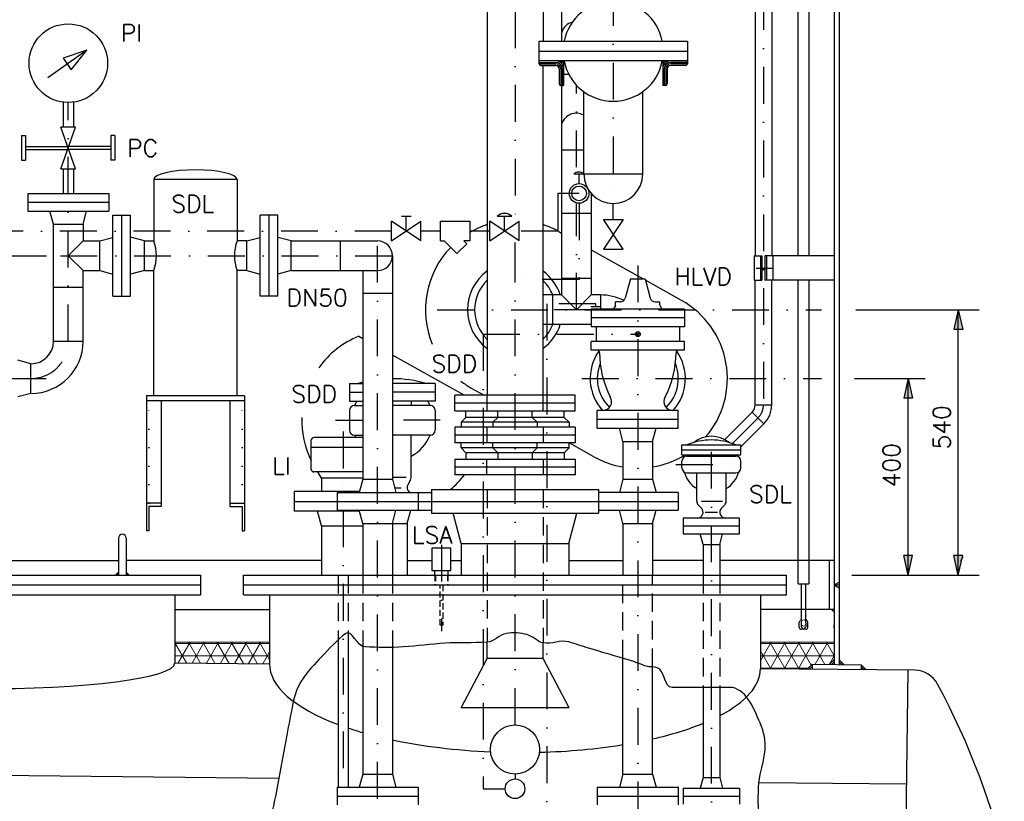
# Model space of a CAD drawing. Header units: inches. Extents: x -1548 to 30345, y -12744 to 2311.
# Tile 25 of 33: x 19755 to 21761, y -5603 to -4012. Entities that reach past the tile are written whole.
import ezdxf
from ezdxf.enums import TextEntityAlignment as Align

# ---------------------------------------------------------------- set-up
doc = ezdxf.new("R2010")
doc.units = ezdxf.units.IN
doc.header["$MEASUREMENT"] = 0
for name, pattern in [('DASHDOT', [1, 0.5, -0.25, 0, -0.25]), ('DOT', [0.25, 0, -0.25]), ('HIDDEN', [0.375, 0.25, -0.125]), ('JIS_02_1.0', [2, 1, -1])]:
    doc.linetypes.add(name, pattern=pattern)
doc.layers.get('0').update_dxf_attribs({"linetype": 'CONTINUOUS'})
for name, color, linetype in [('15', 7, 'CONTINUOUS'), ('2', 7, 'CONTINUOUS'), ('41', 7, 'CONTINUOUS'), ('6', 7, 'CONTINUOUS')]:
    doc.layers.add(name, color=color, linetype=linetype)
doc.layers.add('Bemaßung', color=7, linetype='CONTINUOUS', lineweight=13)
doc.styles.add('ROMANS', font='ROMANS', dxfattribs={"height": 0.2})

msp = doc.modelspace()

# ---------------------------------------------------------------- hatches: boundary and pattern name
at = {"linetype": 'Continuous'}
h = msp.add_hatch(color=256, dxfattribs=at)
h.paths.add_polyline_path([(21669.5, -4612.5), (21667.3, -4612.5), (21667.3, -4642.5), (21676.2, -4642.5)])
h.paths.add_polyline_path([(21667.3, -4612.5), (21665.1, -4612.5), (21658.4, -4642.5), (21667.3, -4642.5)])
h = msp.add_hatch(color=256, dxfattribs=at)
h.paths.add_polyline_path([(21567.2, -4752.5), (21565, -4752.5), (21565, -4782.5), (21573.9, -4782.5)])
h.paths.add_polyline_path([(21565, -4752.5), (21562.8, -4752.5), (21556, -4782.5), (21565, -4782.5)])
for points in [[(21565, -5142.5), (21556, -5102.5), (21573.9, -5102.5)], [(21667.3, -5142.5), (21658.4, -5102.5), (21676.2, -5102.5)]]:
    msp.add_hatch(color=256, dxfattribs=at).paths.add_polyline_path(points)
h = msp.add_hatch(color=256, dxfattribs=at)
h.paths.add_polyline_path([(21567.2, -5132.5), (21565, -5132.5), (21565, -5102.5), (21573.9, -5102.5)])
h.paths.add_polyline_path([(21565, -5132.5), (21562.8, -5132.5), (21556, -5102.5), (21565, -5102.5)])
h = msp.add_hatch(color=256, dxfattribs=at)
h.paths.add_polyline_path([(21669.5, -5132.5), (21667.3, -5132.5), (21667.3, -5102.5), (21676.2, -5102.5)])
h.paths.add_polyline_path([(21667.3, -5132.5), (21665.1, -5132.5), (21658.4, -5102.5), (21667.3, -5102.5)])
at = {"layer": '2', "linetype": 'Continuous', "lineweight": 5}
h = msp.add_hatch(dxfattribs=at)
h.set_pattern_fill('NET3', color=256, scale=200)
h.set_pattern_definition([(0, (15511.033, -12581.89), (0, 25), []), (60, (15511.033, -12581.89), (-21.650635, 12.5), []), (120, (15511.033, -12581.89), (-21.650635, -12.5), [])])
h.paths.add_polyline_path([(18873.8, -5279.4), (18834.4, -5279.4), (18834.4, -5288.8), (18844.5, -5298.9), (18873.8, -5299.2)])
h.paths.add_polyline_path([(19151, -5279.4), (18895.1, -5279.4), (18895.1, -5309.4), (19051.3, -5311), (19151, -5312)])
h.paths.add_polyline_path([(19257.4, -5279.4), (19151, -5279.4), (19151, -5312), (19257.4, -5313)])
h.paths.add_polyline_path([(20264.4, -5279.4), (20071.4, -5279.4), (20071.4, -5321.2), (20264.4, -5323.1)])
h.paths.add_polyline_path([(21414.4, -5279.4), (21264.4, -5279.4), (21264.4, -5333.1), (21359.6, -5334), (21369.5, -5324.1), (21404.5, -5324.5), (21414.4, -5314.6)])

# ---------------------------------------------------------------- linework, layer by layer
at = {"linetype": 'Continuous'}
for p, q in [((21458.9, -4602.5), (21709.5, -4602.5)), ((21667.3, -4602.5), (21658.4, -4642.5)), ((21667.3, -4602.5), (21676.2, -4642.5)), ((21676.2, -4642.5), (21658.4, -4642.5)), ((21455.9, -4742.5), (21599.5, -4742.5)), ((21565, -4742.5), (21556, -4782.5)), ((21565, -4742.5), (21573.9, -4782.5)), ((21573.9, -4782.5), (21556, -4782.5)), ((21565, -5142.5), (21556, -5102.5)), ((21573.9, -5102.5), (21556, -5102.5)), ((21565, -5142.5), (21573.9, -5102.5)), ((21676.2, -5102.5), (21658.4, -5102.5)), ((21667.3, -5142.5), (21658.4, -5102.5)), ((21667.3, -5142.5), (21676.2, -5102.5)), ((21450.6, -5142.5), (21709.5, -5142.5))]:
    msp.add_line(p, q, dxfattribs=at)
at = {"linetype": 'HIDDEN', "ltscale": 50}
for p, q in [((20601.2, -5142.5), (20601.2, -5162.5)), ((20602.2, -5142.5), (20602.2, -5162.5)), ((20626.7, -5142.5), (20626.7, -5162.5)), ((20627.6, -5142.5), (20627.6, -5162.5))]:
    msp.add_line(p, q, dxfattribs=at)
for p, q in [((21341.2, -5160.3), (21362.7, -5160.3)), ((21357, -5232.9), (21359.5, -5235.5)), ((21343.2, -5248.9), (21343.2, -5238.3)), ((21347, -5239.9), (21347, -5247.6)), ((21347, -5247.6), (21352, -5252.9)), ((21356.7, -5252.9), (21347.2, -5252.9)), ((21357, -5247.6), (21352, -5252.9)), ((21357, -5239.9), (21357, -5247.6)), ((21360.7, -5248.9), (21360.7, -5238.3))]:
    msp.add_line(p, q)
at = {"linetype": 'JIS_02_1.0', "lineweight": 5, "ltscale": 2}
msp.add_line((21347, -5232.9), (21344.4, -5235.5), dxfattribs=at)
for points in [[(21341.2, -4492.5), (21341.2, -3957.9)], [(21362.7, -3957.9), (21362.7, -4492.5)], [(21341.2, -5160.3), (21341.2, -4542.5)], [(21362.7, -4542.5), (21362.7, -5160.3)], [(20601.2, -5142.5), (20601.2, -5133.4)], [(20627.6, -5133.4), (20627.6, -5142.5)], [(21347, -5160.3), (21347, -5239.9)], [(21357, -5239.9), (21357, -5160.3)]]:
    msp.add_lwpolyline(points)
msp.add_lwpolyline([(20595.2, -5133.4), (20633.6, -5133.4), (20633.6, -5087.5), (20595.2, -5087.5)], close=True)
at = {"linetype": 'HIDDEN', "ltscale": 50}
msp.add_lwpolyline([(20611.7, -5162.5), (20617.2, -5162.5), (20617.2, -5244.5), (20611.7, -5244.5)], close=True, dxfattribs=at)
for centre, start, end in [((21347.2, -5238.3), 135, 180), ((21347.2, -5248.9), 180, 270), ((21356.7, -5248.9), 270, 0), ((21356.7, -5238.3), 0, 45)]:
    msp.add_arc(centre, 4, start, end)
at = {"linetype": 'JIS_02_1.0', "lineweight": 5, "ltscale": 2, "extrusion": (0, 0, -1)}
msp.add_ellipse((21352, -5239.9), major_axis=(0, -6.29), ratio=0.795389, dxfattribs=at)
at = {"layer": '15', "linetype": 'Continuous', "ltscale": 150}
msp.add_line((19723, -4492.5), (19809.7, -4492.5), dxfattribs=at)
at = {"layer": '15', "linetype": 'Continuous'}
for p, q in [((21667.3, -5142.5), (21667.3, -4602.5)), ((21565, -5142.5), (21565, -4742.5))]:
    msp.add_line(p, q, dxfattribs=at)
at = {"layer": '2', "linetype": 'Continuous', "lineweight": 5}
for p, q in [((20071.4, -5279.4), (20264.4, -5279.4)), ((21264.4, -5279.4), (21414.4, -5279.4))]:
    msp.add_line(p, q, dxfattribs=at)
at = {"layer": '41', "linetype": 'DASHDOT', "ltscale": 150}
for p, q in [((20964.4, -3799.3), (20964.4, -4386)), ((20764.4, -3844.6), (20764.4, -4427.8)), ((21270.4, -3957.9), (21270.4, -4795.7)), ((20889.4, -4312.2), (20889.4, -4145.2)), ((19854.4, -4666.5), (19854.4, -4180.5)), ((20894.9, -4365.6), (20851.7, -4365.6)), ((20851.7, -4365.6), (20851.7, -4442.2)), ((20889.4, -4602.5), (20889.4, -4386.8)), ((20894.9, -4385.7), (20894.9, -4540.7)), ((20512.8, -4442.2), (19404.4, -4442.2)), ((20484.4, -6498.3), (20484.4, -4437.6)), ((20612.8, -4442.2), (20572.8, -4442.2)), ((20712.8, -4442.2), (20672.8, -4442.2)), ((20851.7, -4442.2), (20772.8, -4442.2)), ((20764.4, -4540.7), (20764.4, -4456.7)), ((19838.5, -4492.5), (20534.1, -4492.5)), ((21014.4, -4512.2), (21014.4, -6056.5)), ((21255.3, -4517.5), (21288.6, -4517.5)), ((20764.4, -5447.5), (20764.4, -4540.7)), ((20894.9, -4540.7), (20764.4, -4540.7)), ((20829.4, -4590.2), (20829.4, -6781.8)), ((20928.7, -4590.2), (20829.4, -4590.2)), ((20606.1, -4602.5), (21388.6, -4602.5)), ((20919.4, -4602.5), (20821.6, -4602.5)), ((20699.5, -4652), (20699.5, -5577.5)), ((20699.5, -4652), (21014.4, -4652)), ((19408.4, -4742.5), (19778.4, -4742.5)), ((20900.7, -4742.5), (21388.6, -4742.5)), ((20398.9, -4827.5), (20454.3, -4827.5)), ((20612.1, -4827.5), (20514.6, -4827.5)), ((21207.2, -4874.7), (21259.3, -4822.6)), ((20414.4, -4850.5), (20414.4, -4974.5)), ((21164.4, -6317.3), (21164.4, -4836.7)), ((21092, -4917.5), (21232.4, -4917.5)), ((20414.4, -5010.5), (20414.4, -5574.5)), ((20614.4, -5080.8), (20614.4, -5256.4)), ((20699.5, -5577.5), (20744.4, -5577.5))]:
    msp.add_line(p, q, dxfattribs=at)
at = {"layer": '41', "linetype": 'Continuous', "ltscale": 150}
for p, q in [((20707.3, -3825.5), (20707.3, -4776.5)), ((20821.6, -3863.6), (20821.6, -4056)), ((20859.3, -3876.2), (20859.3, -4056)), ((21253.6, -3957.9), (21253.6, -4492.5)), ((21287.3, -3957.9), (21287.3, -4492.5)), ((21414.4, -3957.9), (21414.4, -5324.6)), ((21424.4, -3957.9), (21424.4, -5324.7)), ((20813.4, -4056), (21115.4, -4056)), ((20813.4, -4101.5), (20813.4, -4056)), ((21115.4, -4056), (21115.4, -4101.5)), ((19891.9, -4074), (19812.4, -4130.2)), ((20813.4, -4076), (21115.4, -4076)), ((21115.4, -4096), (20813.4, -4096)), ((20813.4, -4099), (20847.4, -4099)), ((20813.4, -4102), (20847.4, -4102)), ((20816.9, -4105), (20847.4, -4105)), ((20821.6, -4776.5), (20821.6, -4105)), ((20863.4, -4096), (20863.4, -4146)), ((21065.4, -4096), (21065.4, -4146)), ((21115.4, -4099), (21081.4, -4099)), ((21115.4, -4102), (21081.4, -4102)), ((21111.9, -4105), (21081.4, -4105)), ((20854.4, -4112), (20854.4, -4142.5)), ((20857.4, -4112), (20857.4, -4146)), ((20860.4, -4112), (20860.4, -4146)), ((20874.2, -4123.6), (20863.4, -4123.6)), ((21068.4, -4112), (21068.4, -4146)), ((21071.4, -4112), (21071.4, -4146)), ((21074.4, -4112), (21074.4, -4142.5)), ((20857.9, -4146), (20863.4, -4146)), ((20859.3, -4146), (20859.3, -4572.3)), ((21070.9, -4146), (21065.4, -4146)), ((20904.4, -4326), (20904.4, -4158.5)), ((21024.4, -4326), (21024.4, -4158.5)), ((19843.8, -4180.5), (19843.8, -4230.5)), ((19865.1, -4180.5), (19865.1, -4230.5)), ((19869.4, -4230.5), (19839.4, -4230.5)), ((19869.4, -4315.5), (19839.4, -4230.5)), ((19839.4, -4315.5), (19869.4, -4230.5)), ((19759.4, -4248), (19759.4, -4298)), ((19759.4, -4248), (19767.4, -4248)), ((19767.4, -4248), (19767.4, -4298)), ((19941.4, -4248), (19941.4, -4298)), ((19949.4, -4248), (19941.4, -4248)), ((19949.4, -4248), (19949.4, -4298)), ((19767.4, -4270), (19853.4, -4270)), ((19941.4, -4270), (19855.5, -4270)), ((19767.4, -4276), (19853.4, -4276)), ((19941.4, -4276), (19855.5, -4276)), ((20904.4, -4277.5), (20859.3, -4277.5)), ((19759.4, -4298), (19767.4, -4298)), ((19949.4, -4298), (19941.4, -4298)), ((19839.4, -4315.5), (19869.4, -4315.5)), ((19843.8, -4315.5), (19843.8, -4365.5)), ((19865.1, -4315.5), (19865.1, -4365.5)), ((20884.4, -4326), (20904.4, -4326)), ((20894.9, -4345.6), (20894.9, -4326)), ((20904.4, -4326), (21024.4, -4326)), ((20028.4, -4337.6), (20028.4, -4462.3)), ((20198.4, -4337.6), (20028.4, -4337.6)), ((20198.4, -4337.6), (20198.4, -4462.3)), ((19771.9, -4365.5), (19771.9, -4401.5)), ((19771.9, -4365.5), (19936.9, -4365.5)), ((19936.9, -4365.5), (19936.9, -4401.5)), ((20919.6, -4365.9), (20919.6, -4572.3)), ((19771.9, -4383.5), (19936.9, -4383.5)), ((20964.4, -4419), (20964.4, -4386)), ((19771.9, -4401.5), (19936.9, -4401.5)), ((19824.3, -4428.5), (19817, -4401.5)), ((19884.6, -4428.5), (19891.8, -4401.5)), ((19945.4, -4410), (19981.4, -4410)), ((19945.4, -4575), (19945.4, -4410)), ((19963.4, -4575), (19963.4, -4410)), ((19981.4, -4575), (19981.4, -4410)), ((20245.4, -4575), (20245.4, -4410)), ((20281.4, -4410), (20245.4, -4410)), ((20263.4, -4575), (20263.4, -4410)), ((20281.4, -4575), (20281.4, -4410)), ((20532.8, -4412.2), (20552.8, -4412.2)), ((20542.8, -4442.2), (20542.8, -4412.2)), ((20727.8, -4412.2), (20757.8, -4412.2)), ((20742.8, -4442.2), (20742.8, -4412.2)), ((20859.3, -4405.5), (20919.6, -4405.5)), ((19824.3, -4666.5), (19824.3, -4428.5)), ((19824.3, -4428.5), (19884.6, -4428.5)), ((19884.6, -4428.5), (19884.6, -4462.3)), ((20512.8, -4462.2), (20512.8, -4422.2)), ((20572.8, -4462.2), (20512.8, -4422.2)), ((20512.8, -4462.2), (20572.8, -4422.2)), ((20572.8, -4462.2), (20572.8, -4422.2)), ((20612.8, -4462.2), (20612.8, -4422.2)), ((20612.8, -4422.2), (20672.8, -4422.2)), ((20672.8, -4462.2), (20672.8, -4422.2)), ((20712.8, -4462.2), (20712.8, -4422.2)), ((20772.8, -4462.2), (20712.8, -4422.2)), ((20712.8, -4462.2), (20772.8, -4422.2)), ((20772.8, -4462.2), (20772.8, -4422.2)), ((20853.6, -4443.3), (20859.3, -4446.4)), ((19884.6, -4462.3), (19854.4, -4492.5)), ((19884.6, -4462.3), (19918.4, -4462.3)), ((19918.4, -4462.3), (19945.4, -4455.1)), ((19918.4, -4522.6), (19918.4, -4462.3)), ((20009.4, -4462.3), (19981.4, -4454.8)), ((20009.4, -4522.6), (20009.4, -4462.3)), ((20009.4, -4462.3), (20028.4, -4462.3)), ((20218.4, -4462.3), (20198.4, -4462.3)), ((20218.4, -4462.3), (20245.4, -4455.1)), ((20218.4, -4522.6), (20218.4, -4462.3)), ((20308.4, -4462.3), (20281.4, -4455.1)), ((20308.4, -4522.6), (20308.4, -4462.3)), ((20308.4, -4462.3), (20484.4, -4462.3)), ((20408.4, -4462.3), (20408.4, -4522.6)), ((20612.8, -4462.2), (20620.3, -4462.2)), ((20620.3, -4462.2), (20646, -4488)), ((20646, -4488), (20666, -4468)), ((20672.8, -4462.2), (20660.3, -4462.2)), ((20660.3, -4462.2), (20666, -4468)), ((19884.6, -4522.6), (19854.4, -4492.5)), ((20514.6, -4492.5), (20514.6, -4947.5)), ((20919.6, -4480.2), (21025.4, -4539.5)), ((21251.6, -4492.5), (21251.6, -4542.5)), ((21251.6, -4492.5), (21267.4, -4492.5)), ((21264.4, -4492.5), (21264.4, -4542.5)), ((21267.4, -4492.5), (21267.4, -4542.5)), ((21273.4, -4492.5), (21273.4, -4542.5)), ((21414.4, -4492.5), (21273.4, -4492.5)), ((21276.4, -4492.5), (21276.4, -4542.5)), ((21289.3, -4492.5), (21289.3, -4542.5)), ((19884.6, -4666.5), (19884.6, -4522.6)), ((19884.6, -4522.6), (19918.4, -4522.6)), ((19918.4, -4522.6), (19945.4, -4529.9)), ((20009.4, -4522.6), (19981.4, -4530.1)), ((20009.4, -4522.6), (20028.4, -4522.6)), ((20028.4, -4777.5), (20028.4, -4522.6)), ((20198.4, -4777.5), (20198.4, -4522.6)), ((20218.4, -4522.6), (20198.4, -4522.6)), ((20218.4, -4522.6), (20245.4, -4529.9)), ((20308.4, -4522.6), (20281.4, -4529.9)), ((20308.4, -4522.6), (20484.4, -4522.6)), ((20454.3, -4522.6), (20454.3, -4947.5)), ((20919.6, -4538.5), (20859.3, -4538.5)), ((20999.4, -4539.5), (20988.9, -4578.6)), ((20999.4, -4539.5), (21029.4, -4539.5)), ((21029.4, -4539.5), (21039.9, -4578.6)), ((21103.6, -4583.3), (21030.1, -4542.1)), ((21251.6, -4542.5), (21267.4, -4542.5)), ((21253.6, -4795.7), (21253.6, -4542.5)), ((21414.4, -4542.5), (21273.4, -4542.5)), ((21287.3, -4795.7), (21287.3, -4542.5)), ((19824.3, -4556.5), (19884.6, -4556.5)), ((20454.3, -4568.5), (20514.6, -4568.5)), ((20859.3, -4572.3), (20821.6, -4572.3)), ((20840.4, -4572.3), (20840.4, -4632.6)), ((20859.3, -4572.3), (20889.4, -4602.5)), ((20889.4, -4602.5), (20919.6, -4572.3)), ((20938.4, -4572.3), (20919.6, -4572.3)), ((20938.4, -4572.3), (20938.4, -4601)), ((19945.4, -4575), (19981.4, -4575)), ((20281.4, -4575), (20245.4, -4575)), ((20928.7, -4596.1), (20928.7, -4590.2)), ((20979.3, -4586), (20969.3, -4586)), ((20969.3, -4592.7), (20969.3, -4586)), ((21049.5, -4586), (21059.5, -4586)), ((21059.5, -4592.7), (21059.5, -4586)), ((20918.7, -4596.1), (20938.4, -4596.1)), ((21109.4, -4601), (20919.4, -4601)), ((20919.4, -4601), (20919.4, -4637)), ((20968.9, -4594.2), (20965.8, -4599.5)), ((21060, -4594.2), (21063, -4599.5)), ((21109.4, -4601), (21109.4, -4637)), ((20919.4, -4632.6), (20821.6, -4632.6)), ((21109.4, -4619), (20919.4, -4619)), ((21109.4, -4637), (20919.4, -4637)), ((20929.4, -4637), (20929.4, -4667)), ((21099.4, -4637), (21099.4, -4667)), ((19824.3, -4666.5), (19884.6, -4666.5)), ((20446.3, -4656.4), (20454.3, -4660.9)), ((21109.4, -4667), (20919.4, -4667)), ((20919.4, -4685), (20919.4, -4667)), ((21109.4, -4685), (21109.4, -4667)), ((21109.4, -4685), (20919.4, -4685)), ((19778.4, -4712.3), (19751.4, -4705.1)), ((19778.4, -4772.6), (19778.4, -4712.3)), ((20660.7, -4776.5), (20514.6, -4694.7)), ((19778.4, -4742.5), (19809.6, -4742.5)), ((20426.9, -4752.5), (20426.9, -4788.5)), ((20426.9, -4752.5), (20454.3, -4752.5)), ((20601.9, -4752.5), (20514.6, -4752.5)), ((20601.9, -4752.5), (20601.9, -4788.5)), ((19778.4, -4772.6), (19751.4, -4779.9)), ((20426.9, -4770.5), (20454.3, -4770.5)), ((20601.9, -4770.5), (20514.6, -4770.5)), ((20675.2, -4761.7), (20701.6, -4776.5)), ((20213.4, -4777.5), (20013.4, -4777.5)), ((20013.4, -4777.5), (20013.4, -5052.5)), ((20213.4, -4787.5), (20013.4, -4787.5)), ((20043.4, -4787.5), (20043.4, -5003)), ((20183.4, -4787.5), (20183.4, -5003)), ((20213.4, -4777.5), (20213.4, -5052.5)), ((20426.9, -4788.5), (20454.3, -4788.5)), ((20601.9, -4788.5), (20514.6, -4788.5)), ((20553.1, -4788.5), (20553.1, -4797.5)), ((20642, -4808.5), (20642, -4776.5)), ((20886.9, -4776.5), (20642, -4776.5)), ((20886.9, -4792.5), (20642, -4792.5)), ((20706.9, -4776.5), (20706.9, -4808.5)), ((20821.9, -4808.5), (20821.9, -4776.5)), ((20886.9, -4808.5), (20886.9, -4776.5)), ((20426.9, -4807.5), (20426.9, -4847.5)), ((20436.9, -4797.5), (20454.3, -4797.5)), ((20591.9, -4797.5), (20514.6, -4797.5)), ((20601.9, -4807.5), (20601.9, -4847.5)), ((20642, -4808.5), (20886.9, -4808.5)), ((20664.5, -4821.5), (20664.5, -4808.5)), ((20729.4, -4821.5), (20729.4, -4808.5)), ((20799.4, -4821.5), (20799.4, -4808.5)), ((20864.4, -4821.5), (20864.4, -4808.5)), ((21096.9, -4807.5), (20931.9, -4807.5)), ((20931.9, -4843.5), (20931.9, -4807.5)), ((21096.9, -4843.5), (21096.9, -4807.5)), ((21191.4, -4866.7), (21247.4, -4810.7)), ((21247.4, -4810.7), (21271.2, -4834.5)), ((21253.6, -4795.7), (21287.3, -4795.7)), ((20654.5, -4831.5), (20664.5, -4821.5)), ((20654.5, -4831.5), (20654.5, -4841.5)), ((20874.4, -4831.5), (20654.5, -4831.5)), ((20864.4, -4821.5), (20664.5, -4821.5)), ((20719.4, -4831.5), (20729.4, -4821.5)), ((20719.4, -4831.5), (20719.4, -4841.5)), ((20809.4, -4831.5), (20799.4, -4821.5)), ((20809.4, -4831.5), (20809.4, -4841.5)), ((20874.4, -4831.5), (20864.4, -4821.5)), ((20874.4, -4831.5), (20874.4, -4841.5)), ((21096.9, -4825.5), (20931.9, -4825.5)), ((20642, -4841.5), (20642, -4873.5)), ((20886.9, -4841.5), (20642, -4841.5)), ((20706.9, -4841.5), (20706.9, -4873.5)), ((20821.9, -4841.5), (20821.9, -4873.5)), ((20886.9, -4841.5), (20886.9, -4873.5)), ((20931.9, -4843.5), (21096.9, -4843.5)), ((20984.3, -4870.5), (20977, -4843.5)), ((21044.6, -4870.5), (21051.8, -4843.5)), ((21224.4, -4881.3), (21271.2, -4834.5)), ((20349.4, -4927.5), (20349.4, -4867.5)), ((20454.3, -4862.5), (20354.4, -4862.5)), ((20436.9, -4857.5), (20454.3, -4857.5)), ((20591.9, -4857.5), (20514.6, -4857.5)), ((20553.1, -4941.5), (20553.1, -4857.5)), ((20886.9, -4857.5), (20642, -4857.5)), ((20886.9, -4873.5), (20642, -4873.5)), ((20654.5, -4883.5), (20654.5, -4873.5)), ((20719.4, -4883.5), (20719.4, -4873.5)), ((20809.4, -4883.5), (20809.4, -4873.5)), ((20874.4, -4883.5), (20874.4, -4873.5)), ((20925.2, -4901.7), (20874.8, -4873.5)), ((20984.3, -4870.5), (21044.6, -4870.5)), ((20984.3, -4870.5), (20984.3, -4947.5)), ((21044.6, -4870.5), (21044.6, -4947.5)), ((20454.3, -4882.5), (20349.4, -4882.5)), ((20654.5, -4883.5), (20664.5, -4893.5)), ((20874.4, -4883.5), (20654.5, -4883.5)), ((20664.5, -4893.5), (20664.5, -4906.5)), ((20864.4, -4893.5), (20664.5, -4893.5)), ((20719.4, -4883.5), (20729.4, -4893.5)), ((20729.4, -4893.5), (20729.4, -4906.5)), ((20809.4, -4883.5), (20799.4, -4893.5)), ((20799.4, -4893.5), (20799.4, -4906.5)), ((20874.4, -4883.5), (20864.4, -4893.5)), ((20864.4, -4893.5), (20864.4, -4906.5)), ((21104.4, -4897.5), (21104.4, -4877.5)), ((21104.4, -4877.5), (21224.4, -4877.5)), ((21104.4, -4887.5), (21224.4, -4887.5)), ((21224.4, -4897.5), (21224.4, -4877.5)), ((20642, -4906.5), (20642, -4938.5)), ((20642, -4906.5), (20886.9, -4906.5)), ((20706.9, -4938.5), (20706.9, -4906.5)), ((20821.9, -4906.5), (20821.9, -4938.5)), ((20886.9, -4906.5), (20886.9, -4938.5)), ((21104.4, -4897.5), (21224.4, -4897.5)), ((21104.4, -4924.5), (21104.4, -4910.5)), ((21114.4, -4900.5), (21214.4, -4900.5)), ((21134.4, -4897.5), (21134.4, -4900.5)), ((21194.4, -4897.5), (21194.4, -4900.5)), ((21224.4, -4924.5), (21224.4, -4910.5)), ((20454.3, -4932.5), (20354.4, -4932.5)), ((20370, -4945.5), (20362.5, -4932.5)), ((20886.9, -4922.5), (20642, -4922.5)), ((20370, -4945.5), (20370, -4972.5)), ((20454.3, -4945.5), (20370, -4945.5)), ((20454.3, -4947.5), (20447, -4974.5)), ((20454.3, -4947.5), (20514.6, -4947.5)), ((20514.6, -4943), (20542.8, -4943)), ((20514.6, -4947.5), (20521.8, -4974.5)), ((20550.4, -4951.5), (20546.2, -4958.8)), ((20886.9, -4938.5), (20642, -4938.5)), ((20984.3, -4947.5), (20977, -4974.5)), ((20984.3, -4947.5), (21044.6, -4947.5)), ((21044.6, -4947.5), (21051.8, -4974.5)), ((21114.4, -4934.5), (21214.4, -4934.5)), ((21134.4, -4992.3), (21134.4, -4934.5)), ((21194.4, -4992.3), (21194.4, -4934.5)), ((20314.4, -4972.5), (20314.4, -5012.5)), ((20447.6, -4972.5), (20314.4, -4972.5)), ((20519.2, -4964.9), (20532.6, -4964.9)), ((20594.4, -4968.5), (20934.4, -4968.5)), ((20594.4, -4968.5), (20594.4, -5016.5)), ((20934.4, -4968.5), (20934.4, -5016.5)), ((20314.4, -4992.5), (21096.9, -4992.5)), ((20401.9, -4974.5), (20401.9, -5010.5)), ((20401.9, -4974.5), (20594.4, -4974.5)), ((20566.9, -4974.5), (20566.9, -5010.5)), ((21096.9, -4974.5), (20934.4, -4974.5)), ((21096.9, -4974.5), (21096.9, -5010.5)), ((21144.4, -4992.3), (21187, -4992.3)), ((20043.4, -4995.9), (20013.4, -4995.9)), ((20043.4, -5003), (20018.4, -5003)), ((20018.4, -5003), (20018.4, -5052.5)), ((20183.4, -4995.9), (20213.4, -4995.9)), ((20183.4, -5003), (20208.4, -5003)), ((20208.4, -5003), (20208.4, -5052.5)), ((20447.6, -5012.5), (20314.4, -5012.5)), ((20370, -5042.5), (20361.9, -5012.5)), ((20401.9, -5010.5), (20594.4, -5010.5)), ((20454.3, -5037.5), (20447, -5010.5)), ((20514.6, -5037.5), (20521.8, -5010.5)), ((20544.6, -5037.5), (20551.8, -5010.5)), ((20934.4, -5010.5), (21096.9, -5010.5)), ((20984.3, -5037.5), (20977, -5010.5)), ((21044.6, -5037.5), (21051.8, -5010.5)), ((21137.3, -4999.4), (21143.9, -5006)), ((21191.5, -4999.4), (21185, -5006)), ((20594.4, -5016.5), (20934.4, -5016.5)), ((20654.9, -5078.5), (20638.3, -5016.5)), ((20874, -5078.5), (20890.6, -5016.5)), ((21221.9, -5026.5), (21106.9, -5026.5)), ((21106.9, -5026.5), (21106.9, -5058.5)), ((21151.6, -5014.6), (21176.6, -5014.6)), ((21221.9, -5058.5), (21221.9, -5026.5)), ((20018.4, -5052.5), (20013.4, -5052.5)), ((20208.4, -5052.5), (20213.4, -5052.5)), ((20370, -5042.5), (20454.3, -5042.5)), ((20370, -5042.5), (20370, -5142.5)), ((20454.3, -5037.5), (20454.3, -5142.5)), ((20454.3, -5037.5), (20544.6, -5037.5)), ((20514.6, -5037.5), (20514.6, -5142.5)), ((20544.6, -5037.5), (20544.6, -5142.5)), ((20984.3, -5037.5), (21044.6, -5037.5)), ((20984.3, -5037.5), (20984.3, -5142.5)), ((21044.6, -5037.5), (21044.6, -5142.5)), ((21106.9, -5042.5), (21221.9, -5042.5)), ((19956.4, -5067.5), (19956.4, -5142.5)), ((19972.4, -5067.5), (19972.4, -5142.5)), ((21106.9, -5058.5), (21221.9, -5058.5)), ((21147.6, -5080.5), (21141.7, -5058.5)), ((21181.3, -5080.5), (21187.2, -5058.5)), ((20654.9, -5078.5), (20654.9, -5142.5)), ((20654.9, -5078.5), (20874, -5078.5)), ((20874, -5078.5), (20874, -5142.5)), ((21147.6, -5080.5), (21181.3, -5080.5)), ((21147.6, -5080.5), (21147.6, -5142.5)), ((21181.3, -5080.5), (21181.3, -5142.5)), ((19372.4, -5112.5), (19956.4, -5112.5)), ((20370, -5112.5), (19972.4, -5112.5)), ((20544.6, -5112.5), (20595.2, -5112.5)), ((20633.6, -5112.5), (20654.9, -5112.5)), ((20874, -5112.5), (20984.3, -5112.5)), ((21147.6, -5112.5), (21044.6, -5112.5)), ((21414.4, -5112.5), (21181.3, -5112.5)), ((21404.4, -5112.5), (21404.4, -5212.5)), ((21677.2, -5106.8), (21671.6, -5112.5)), ((19204.4, -5142.5), (20124.4, -5142.5)), ((19956.4, -5136.8), (19950.8, -5142.5)), ((19956.4, -5139.7), (19953.6, -5142.5)), ((19972.4, -5136.8), (19978.1, -5142.5)), ((19972.4, -5139.7), (19975.2, -5142.5)), ((20124.4, -5182.5), (20124.4, -5142.5)), ((20211.4, -5182.5), (20211.4, -5142.5)), ((20211.4, -5142.5), (21317.4, -5142.5)), ((21317.4, -5182.5), (21317.4, -5142.5)), ((19204.4, -5162.5), (20124.4, -5162.5)), ((20211.4, -5162.5), (21317.4, -5162.5)), ((21414.4, -5162.5), (21424.4, -5156.7)), ((21414.4, -5162.5), (21424.4, -5162.5)), ((21414.4, -5162.5), (21424.4, -5168.3)), ((19204.4, -5182.5), (20124.4, -5182.5)), ((20071.4, -5182.5), (20071.4, -5321.2)), ((20211.4, -5182.5), (21317.4, -5182.5)), ((20264.4, -5182.5), (20264.4, -5323.1)), ((21264.4, -5182.5), (21264.4, -5333.1)), ((20071.4, -5212.5), (20264.4, -5212.5)), ((21414.4, -5212.5), (21264.4, -5212.5)), ((21414.4, -5218.1), (21408.8, -5212.5)), ((20264.4, -5244.6), (20264.4, -5249.6)), ((21414.4, -5249.6), (21414.4, -5244.6)), ((20404.4, -5273.9), (20404.4, -5574.5)), ((20424.4, -5259.8), (20424.4, -5574.5)), ((20454.3, -5287.6), (20454.3, -5547.5)), ((20514.6, -5289.8), (20514.6, -5547.5)), ((20707.3, -5312.5), (20707.3, -5279.2)), ((20821.6, -5312.5), (20821.6, -5280.7)), ((20654.4, -5412.5), (20707.3, -5312.5)), ((20821.6, -5312.5), (20707.3, -5312.5)), ((20874.4, -5412.5), (20821.6, -5312.5)), ((20984.3, -5547.5), (20984.3, -5311.9)), ((21404.4, -5324.6), (21414.4, -5314.6)), ((21434.4, -5324.7), (21424.4, -5314.7)), ((20071.4, -5321.2), (20264.4, -5323.1)), ((21044.6, -5547.5), (21044.6, -5329.7)), ((21579.1, -5336.2), (21264.4, -5333.1)), ((21369.5, -5324.1), (21359.6, -5334)), ((21369.5, -5328.4), (21363.8, -5334.1)), ((21369.5, -5324.1), (21369.4, -5334.1)), ((21369.5, -5324.1), (21469.5, -5325.1)), ((21408.7, -5324.5), (21414.4, -5318.8)), ((21430.2, -5324.7), (21424.4, -5318.9)), ((21469.5, -5325.1), (21469.4, -5335.1)), ((21469.5, -5325.1), (21479.6, -5335.2)), ((21469.5, -5329.3), (21475.3, -5335.2)), ((21564.4, -5336), (21543.3, -6935.9)), ((21147.6, -5371.3), (21147.6, -5554.5)), ((21181.3, -5371.1), (21181.3, -5554.5)), ((20874.4, -5412.5), (20654.4, -5412.5)), ((19051.3, -5543.3), (20283.4, -5555.6)), ((20454.3, -5547.5), (20447, -5574.5)), ((20454.3, -5547.5), (20514.6, -5547.5)), ((20514.6, -5547.5), (20521.8, -5574.5)), ((20764.4, -5547.5), (20764.4, -5557.5)), ((20984.3, -5547.5), (20977, -5574.5)), ((20984.3, -5547.5), (21044.6, -5547.5)), ((21044.6, -5547.5), (21051.8, -5574.5)), ((21147.6, -5554.5), (21141.7, -5576.5)), ((21147.6, -5554.5), (21181.3, -5554.5)), ((21181.3, -5554.5), (21187.2, -5576.5)), ((20401.9, -5574.5), (20566.9, -5574.5)), ((20401.9, -5574.5), (20401.9, -5610.5)), ((20566.9, -5574.5), (20566.9, -5610.5)), ((20931.9, -5574.5), (21096.9, -5574.5)), ((20931.9, -5574.5), (20931.9, -5610.5)), ((21096.9, -5574.5), (21096.9, -5610.5)), ((21561.4, -5568.4), (21261.2, -5565.4)), ((20401.9, -5592.5), (20566.9, -5592.5)), ((20931.9, -5592.5), (21096.9, -5592.5)), ((21106.9, -5576.5), (21221.9, -5576.5)), ((21106.9, -5576.5), (21106.9, -5608.5)), ((21106.9, -5592.5), (21221.9, -5592.5)), ((21221.9, -5576.5), (21221.9, -5608.5))]:
    msp.add_line(p, q, dxfattribs=at)
at = {"layer": '41', "linetype": 'DOT', "ltscale": 150}
for p, q in [((20018.4, -4995.9), (20018.4, -4787.5)), ((20208.4, -4995.9), (20208.4, -4787.5))]:
    msp.add_line(p, q, dxfattribs=at)
at = {"layer": '41', "linetype": 'HIDDEN', "ltscale": 150}
for p, q in [((20707.3, -4968.5), (20707.3, -5279.2)), ((20821.6, -4968.5), (20821.6, -5280.7)), ((20404.4, -5142.5), (20404.4, -5273.9)), ((20424.4, -5142.5), (20424.4, -5259.8)), ((20454.3, -5142.5), (20454.3, -5287.6)), ((20514.6, -5142.5), (20514.6, -5289.8)), ((20984.3, -5311.9), (20984.3, -5142.5)), ((21044.6, -5329.7), (21044.6, -5142.5)), ((21147.6, -5142.5), (21147.6, -5371.3)), ((21181.3, -5142.5), (21181.3, -5371.1))]:
    msp.add_line(p, q, dxfattribs=at)
at = {"layer": '41', "linetype": 'Continuous', "ltscale": 150}
msp.add_lwpolyline([(19891.9, -4074), (19843.8, -4090.3), (19852.1, -4102.1), (19860.5, -4113.9), (19891.9, -4074)], close=True, dxfattribs=at)
msp.add_lwpolyline([(20984.4, -4419), (20944.4, -4479), (20984.4, -4479), (20944.4, -4419), (20984.4, -4419)], dxfattribs=at)
for centre, radius in [((19854.4, -4100.5), 80), ((20894.9, -4365.6), 20), ((20894.9, -4365.6), 15), ((21014.4, -4652), 5), ((21014.4, -4652), 2.5), ((20764.4, -5497.5), 50), ((20764.4, -5577.5), 20)]:
    msp.add_circle(centre, radius, dxfattribs=at)
for centre, radius, start, end in [((20964.4, -4076), 102, 11.3077, 168.6923), ((20889.4, -4048), 32, 104.884, 160.5289), ((20816.9, -4101.5), 3.5, 180, 270), ((20847.4, -4112), 16, 0, 90), ((20847.4, -4112), 13, 0, 90), ((20847.4, -4112), 10, 0, 90), ((20847.4, -4112), 7, 0, 90), ((20847.4, -4112), 19, 32.6369, 57.3631), ((20964.4, -4076), 102, 191.3077, 348.6923), ((21081.4, -4112), 16, 90, 180), ((21081.4, -4112), 19, 122.6369, 147.3631), ((21081.4, -4112), 13, 90, 180), ((21081.4, -4112), 10, 90, 180), ((21081.4, -4112), 7, 90, 180), ((21111.9, -4101.5), 3.5, 270, 0), ((20857.9, -4142.5), 3.5, 180, 270), ((21070.9, -4142.5), 3.5, 270, 0), ((20889.4, -4234.4), 32, 62.0267, 160.5289), ((20894.4, -4336.5), 14.5, 46.3323, 133.6677), ((20964.4, -4326), 60, 180, 0), ((20742.8, -4428), 21.8, 46.3972, 133.6028), ((20764.4, -4602.5), 182.5, 108.2489, 120.1431), ((20764.4, -4602.5), 182.5, 60.7512, 71.7511), ((19948.9, -4492.5), 85, 339.2241, 20.7759), ((20277.9, -4492.5), 85, 159.2241, 200.7759), ((20484.4, -4492.5), 30.1, 270, 90), ((20764.4, -4602.5), 182.5, 135.8619, 202.5022), ((20764.4, -4602.5), 97, 126.0978, 233.9022), ((20764.4, -4602.5), 97, 18.1089, 53.9022), ((20764.4, -4602.5), 82.5, 133.8454, 226.1546), ((20764.4, -4602.5), 82.5, 21.4356, 46.1546), ((20938.4, -4678.5), 106.2, 63.456, 90), ((20966.3, -4592.7), 3, 330.0002, 0), ((20979.3, -4576), 10, 270, 344.9998), ((21049.5, -4576), 10, 195.0002, 270), ((21062.5, -4592.7), 3, 180, 209.9998), ((21014.4, -4742.5), 182.5, 319.4591, 60.7512), ((20963.2, -4598), 3, 270, 329.9995), ((21065.6, -4598), 3, 210.0005, 270), ((20764.4, -4602.5), 82.5, 313.8454, 338.5644), ((20764.4, -4602.5), 97, 306.0978, 341.8911), ((19778.4, -4666.5), 45.9, 270, 0), ((19778.4, -4666.5), 106.2, 270, 0), ((20514.4, -4827.5), 184.2, 111.721, 144.4206), ((21014.4, -4742.5), 97, 144.7782, 222.075), ((20931.5, -4690), 5, 0.3245, 90), ((21136.5, -4688.8), 200, 180.3245, 207.0855), ((20892.3, -4688.8), 200, 332.9145, 359.6755), ((21014.4, -4742.5), 97, 317.925, 35.2218), ((21097.3, -4690), 5, 90, 179.6755), ((21014.4, -4742.5), 82.5, 158.1132, 225.6105), ((21014.4, -4742.5), 82.5, 314.3895, 21.8868), ((20514.4, -4992.7), 250, 103.922, 106.0921), ((20514.4, -4992.7), 250, 73.9079, 89.9656), ((20764.4, -4602.5), 182.5, 232.8126, 240.7512), ((20514.4, -4827.5), 82.5, 151.7885, 158.6763), ((20514.4, -4827.5), 82.5, 21.3237, 28.2115), ((20943.2, -4789.5), 18, 270, 32.1999), ((21085.6, -4789.5), 18, 147.8001, 270), ((20436.9, -4807.5), 10, 90, 180), ((20591.9, -4807.5), 10, 0, 90), ((21232.4, -4795.7), 21.1, 315, 0), ((21232.4, -4795.7), 54.9, 315, 0), ((20514.4, -4827.5), 184.2, 178.2258, 206.3617), ((20436.9, -4847.5), 10, 180, 270), ((20591.9, -4847.5), 10, 270, 0), ((20354.4, -4867.5), 5, 90, 180), ((20514.4, -4827.5), 82.5, 201.3237, 205.1027), ((20514.4, -4827.5), 82.5, 297.9753, 338.6763), ((21164.4, -4997.5), 130, 67.3801, 112.6199), ((21164.4, -4917.5), 57.5, 51.4376, 128.5624), ((21014.4, -4742.5), 182.5, 240.7512, 260.4908), ((21014.4, -4742.5), 182.5, 279.5092, 301.7435), ((21114.4, -4910.5), 10, 90, 180), ((21164.4, -4917.5), 57.5, 159.6456, 164.4436), ((21214.4, -4910.5), 10, 0, 90), ((21164.4, -4917.5), 57.5, 15.5564, 20.3544), ((20354.4, -4927.5), 5, 180, 270), ((21114.4, -4924.5), 10, 180, 270), ((21164.4, -4917.5), 57.5, 195.5564, 238.551), ((21164.4, -4917.5), 57.5, 301.449, 344.4436), ((21214.4, -4924.5), 10, 270, 0), ((20533.1, -4941.5), 20, 329.9998, 0), ((20514.4, -4827.5), 184.2, 310.0325, 322.9315), ((20554.4, -4964.5), 10, 145.1696, 270), ((21144.4, -4992.3), 10, 180, 225.0007), ((21184.4, -4992.3), 10, 314.9993, 0), ((21135.4, -5014.5), 12, 270, 45.1767), ((21193.4, -5014.5), 12, 134.8233, 270), ((19964.4, -5067.5), 8, 0, 180), ((21578.4, -5389.2), 53, 28.1175, 89.2445), ((20214, -6118.3), 1600, 330.3714, 28.1175)]:
    msp.add_arc(centre, radius, start, end, dxfattribs=at)
at = {"layer": '41', "linetype": 'DASHDOT', "ltscale": 150}
for centre, radius, start in [((19778.4, -4666.5), 76, 270), ((21232.4, -4795.7), 38, 315)]:
    msp.add_arc(centre, radius, start, 0, dxfattribs=at)
at = {"layer": '41', "linetype": 'Continuous', "ltscale": 150}
for centre, major_axis, ratio, start_param, end_param in [((20113.4, -4337.6), (-85, 0), 0.236129, 3.141593, 6.283185), ((19664.4, -5317.1), (407, -4.1), 0.138243, 3.141593, 6.283185), ((20764.4, -5328.1), (500, -5), 0.350984, 3.141593, 3.912103), ((20764.4, -5328.1), (500, -5), 0.350984, 5.701664, 6.283185), ((20764.4, -5328.1), (500, -5), 0.350984, 3.968142, 4.046778), ((20764.4, -5328.1), (500, -5), 0.350984, 5.310642, 5.588954), ((20764.4, -5328.1), (500, -5), 0.350984, 4.19265, 4.616196), ((20764.4, -5328.1), (500, -5), 0.350984, 4.815414, 5.17116)]:
    msp.add_ellipse(centre, major_axis=major_axis, ratio=ratio, start_param=start_param, end_param=end_param, dxfattribs=at)
msp.add_open_spline([(21387.9, -6934.4), (21386, -6937.3), (21379.1, -6932.9), (21377.9, -6929.3), (21375.8, -6923.5), (21374.1, -6917.7), (21372.5, -6911.9), (21369.4, -6900.4), (21365.7, -6889.2), (21363.7, -6877.4), (21361.8, -6866.7), (21363.4, -6855.8), (21363.7, -6845), (21364.2, -6825.6), (21365.4, -6806.3), (21369.1, -6787.1), (21371.2, -6776), (21391.2, -6775.4), (21394.1, -6764.6), (21399.2, -6745.8), (21403.5, -6726.8), (21406.1, -6707.6), (21407.9, -6695.1), (21409.7, -6682.6), (21411.1, -6670.1), (21413.2, -6652.6), (21414.6, -6635.1), (21416.1, -6617.6), (21417.6, -6601.1), (21420.3, -6584.1), (21416.1, -6567.7), (21411.6, -6549.6), (21396.3, -6536.8), (21388.7, -6520.2), (21385.2, -6512.8), (21382.1, -6505.2), (21378.7, -6497.7), (21370.4, -6479.9), (21358.1, -6464), (21351.2, -6445.3), (21345.3, -6429.4), (21351.4, -6411.7), (21348.7, -6395.3), (21344.1, -6367.7), (21335.4, -6340.7), (21331.2, -6312.9), (21326.5, -6281.6), (21322.3, -6249.2), (21326.2, -6218), (21328.7, -6197.8), (21335.2, -6178.2), (21338.7, -6158), (21343, -6133.1), (21349.9, -6108), (21348.7, -6083.1), (21346.9, -6046.4), (21335.7, -6009.9), (21331.2, -5973.2), (21327.7, -5944.1), (21324.4, -5914.9), (21321.2, -5885.7), (21317.8, -5855.1), (21319.9, -5823.9), (21316.2, -5793.3), (21314.7, -5780.9), (21297.3, -5775.1), (21293.7, -5763.3), (21286.2, -5738.7), (21288.6, -5710.5), (21281.2, -5685.9), (21276.9, -5671.5), (21266.9, -5658.5), (21263.8, -5643.4), (21258.4, -5617.8), (21259.3, -5590.9), (21261.2, -5565.4), (21262.9, -5543.1), (21272.2, -5520.8), (21273.7, -5498.5), (21275.1, -5480.2), (21271.6, -5461.9), (21263.8, -5443.6), (21250.3, -5412.2), (21233.2, -5371.3), (21201.3, -5371.1), (21182.4, -5371), (21163.5, -5371.3), (21144.6, -5371.3), (21124.5, -5371.3), (21104.4, -5371.3), (21084.3, -5371.3), (21067.5, -5371.2), (21069.8, -5335.7), (21053.9, -5331.2), (21046.7, -5329.1), (21038.5, -5330.2), (21031.3, -5327.7), (21020, -5323.9), (21009, -5319.3), (20997.6, -5315.9), (20969.8, -5307.5), (20941.8, -5299.5), (20914, -5291.2), (20900.7, -5287.2), (20887.4, -5282.7), (20874.1, -5278.7), (20857.3, -5273.7), (20838.5, -5284), (20821.6, -5280.7), (20809.8, -5278.3), (20800.7, -5266.8), (20789.1, -5263.7), (20775.7, -5260.1), (20760.1, -5258.6), (20746.7, -5261.2), (20733, -5263.8), (20721.6, -5278.2), (20707.3, -5279.2), (20678.9, -5281.2), (20650.2, -5279), (20621.8, -5281.2), (20593.5, -5283.4), (20565.1, -5286.5), (20536.8, -5288.7), (20510.9, -5290.8), (20484.7, -5289.7), (20458.9, -5288.8), (20442.9, -5288.2), (20431.4, -5252.1), (20419.4, -5261.2), (20402.3, -5274.2), (20386, -5291.9), (20370, -5309.1), (20356.3, -5323.8), (20343.2, -5337), (20332, -5353.6), (20321.7, -5368.9), (20315.5, -5386), (20312, -5403.6), (20307.8, -5425.2), (20303.6, -5446.9), (20299.5, -5468.6), (20294.1, -5497.6), (20288.8, -5526.6), (20283.4, -5555.6), (20277.8, -5585.8), (20271.6, -5615.9), (20264.6, -5645.9), (20261.6, -5658.7), (20245.4, -5665.7), (20242.1, -5678.4), (20237, -5697.5), (20232, -5716.7), (20227.1, -5735.8), (20219.6, -5765), (20212.1, -5794.1), (20204.6, -5823.3), (20196.1, -5856.5), (20201.6, -5892.3), (20194.6, -5925.7), (20191, -5942.8), (20172.4, -5954.6), (20169.1, -5971.7), (20165.5, -5989.6), (20167.6, -6008.5), (20164.4, -6026.5), (20161.1, -6044.4), (20159.1, -6062.8), (20151.8, -6079.7), (20147.6, -6089.4), (20142.2, -6098.4), (20137.8, -6107.9), (20128.5, -6127.5), (20119.7, -6147.4), (20111.2, -6167.3), (20104.9, -6182.1), (20107.1, -6199.7), (20100.2, -6214.3), (20094.6, -6226.1), (20082.9, -6234.1), (20076.7, -6245.5), (20073.4, -6251.7), (20070.1, -6257.9), (20067.3, -6264.3), (20064, -6272.1), (20060.5, -6279.7), (20058, -6287.8), (20054.2, -6299.8), (20050.7, -6311.8), (20047, -6323.8), (20037.8, -6353.6), (20028.6, -6383.4), (20018.8, -6413), (20009.9, -6440.2), (19990.5, -6463.1), (19979.7, -6489.6), (19974.5, -6502.5), (19971, -6516), (19965.6, -6528.8), (19959.3, -6544.1), (19952.3, -6559.1), (19945.3, -6574.1), (19937.4, -6591.1), (19926.6, -6605.6), (19918.7, -6623.5), (19900.3, -6665.5), (19893.6, -6709), (19895, -6752.2), (19895.4, -6764), (19899.5, -6775.8), (19899.5, -6787.7), (19899.5, -6794.1), (19899.5, -6800.5), (19899.5, -6806.9), (19899.5, -6814.8), (19899.5, -6822.7), (19899.5, -6830.6), (19899.5, -6846.4), (19897.3, -6862.1), (19896.5, -6877.9), (19896.2, -6883.8), (19896.4, -6889.7), (19896.5, -6895.6), (19896.6, -6902.2), (19904.3, -6908.4), (19902.6, -6914.5), (19902, -6916.6), (19900, -6918.2), (19898, -6919.5)], degree=3, knots=[0, 0, 0, 0, 0.002657, 0.002657, 0.002657, 0.006941, 0.006941, 0.006941, 0.015312, 0.015312, 0.015312, 0.022954, 0.022954, 0.022954, 0.036621, 0.036621, 0.036621, 0.044554, 0.044554, 0.044554, 0.058261, 0.058261, 0.058261, 0.067157, 0.067157, 0.067157, 0.079557, 0.079557, 0.079557, 0.091314, 0.091314, 0.091314, 0.10422, 0.10422, 0.10422, 0.110009, 0.110009, 0.110009, 0.123945, 0.123945, 0.123945, 0.135716, 0.135716, 0.135716, 0.155547, 0.155547, 0.155547, 0.177915, 0.177915, 0.177915, 0.192326, 0.192326, 0.192326, 0.210118, 0.210118, 0.210118, 0.236308, 0.236308, 0.236308, 0.257016, 0.257016, 0.257016, 0.278798, 0.278798, 0.278798, 0.287616, 0.287616, 0.287616, 0.306074, 0.306074, 0.306074, 0.316881, 0.316881, 0.316881, 0.335262, 0.335262, 0.335262, 0.351261, 0.351261, 0.351261, 0.364406, 0.364406, 0.364406, 0.386913, 0.386913, 0.386913, 0.400265, 0.400265, 0.400265, 0.414455, 0.414455, 0.414455, 0.426292, 0.426292, 0.426292, 0.431685, 0.431685, 0.431685, 0.440092, 0.440092, 0.440092, 0.460588, 0.460588, 0.460588, 0.470442, 0.470442, 0.470442, 0.482805, 0.482805, 0.482805, 0.491414, 0.491414, 0.491414, 0.501425, 0.501425, 0.501425, 0.511617, 0.511617, 0.511617, 0.531742, 0.531742, 0.531742, 0.551807, 0.551807, 0.551807, 0.570154, 0.570154, 0.570154, 0.581475, 0.581475, 0.581475, 0.597682, 0.597682, 0.597682, 0.611448, 0.611448, 0.611448, 0.62411, 0.62411, 0.62411, 0.639674, 0.639674, 0.639674, 0.6605, 0.6605, 0.6605, 0.682217, 0.682217, 0.682217, 0.691512, 0.691512, 0.691512, 0.705484, 0.705484, 0.705484, 0.726728, 0.726728, 0.726728, 0.750944, 0.750944, 0.750944, 0.763334, 0.763334, 0.763334, 0.776269, 0.776269, 0.776269, 0.78913, 0.78913, 0.78913, 0.79654, 0.79654, 0.79654, 0.811868, 0.811868, 0.811868, 0.823211, 0.823211, 0.823211, 0.832416, 0.832416, 0.832416, 0.837356, 0.837356, 0.837356, 0.843305, 0.843305, 0.843305, 0.852157, 0.852157, 0.852157, 0.874167, 0.874167, 0.874167, 0.894421, 0.894421, 0.894421, 0.904205, 0.904205, 0.904205, 0.915907, 0.915907, 0.915907, 0.929115, 0.929115, 0.929115, 0.959896, 0.959896, 0.959896, 0.968312, 0.968312, 0.968312, 0.972835, 0.972835, 0.972835, 0.978403, 0.978403, 0.978403, 0.989559, 0.989559, 0.989559, 0.993735, 0.993735, 0.993735, 0.998413, 0.998413, 0.998413, 1, 1, 1, 1], dxfattribs=at)
at = {"layer": 'Bemaßung'}
msp.add_arc((21354.1, -5235.2), 4.33, 12.2886, 49.3793, dxfattribs=at)

# ---------------------------------------------------------------- texts
at = {"layer": '15', "linetype": 'Continuous', "style": 'ROMANS'}
for s, p in [('540', (21616.1, -4886.7)), ('400', (21513.8, -4963.8))]:
    msp.add_text(s, height=35, rotation=90, dxfattribs=at).set_placement(p, align=Align.TOP_LEFT)
at = {"layer": '41', "linetype": 'Continuous', "ltscale": 150, "style": 'ROMANS'}
for s, p in [('PI', (19961.5, -4039.1)), ('PC', (19974.2, -4273.4))]:
    msp.add_text(s, height=35, dxfattribs=at).set_placement(p, align=Align.MIDDLE_LEFT)
for s, p in [('SDL', (20064.5, -4404.2)), ('HLVD', (21089.2, -4552.3)), ('SDD', (20594.4, -4729.8)), ('SDD', (20308.8, -4791.4)), ('LI', (20269.8, -4937.9)), ('SDL', (21241.2, -4995.4)), ('LSA', (20554.6, -5078.4))]:
    msp.add_text(s, height=35, dxfattribs=at).set_placement(p)
at = {"layer": '6', "linetype": 'DASHDOT', "style": 'ROMANS'}
msp.add_text('DN50', height=35, dxfattribs=at).set_placement((20299.2, -4595.4))

doc.saveas('drawing.dxf')
